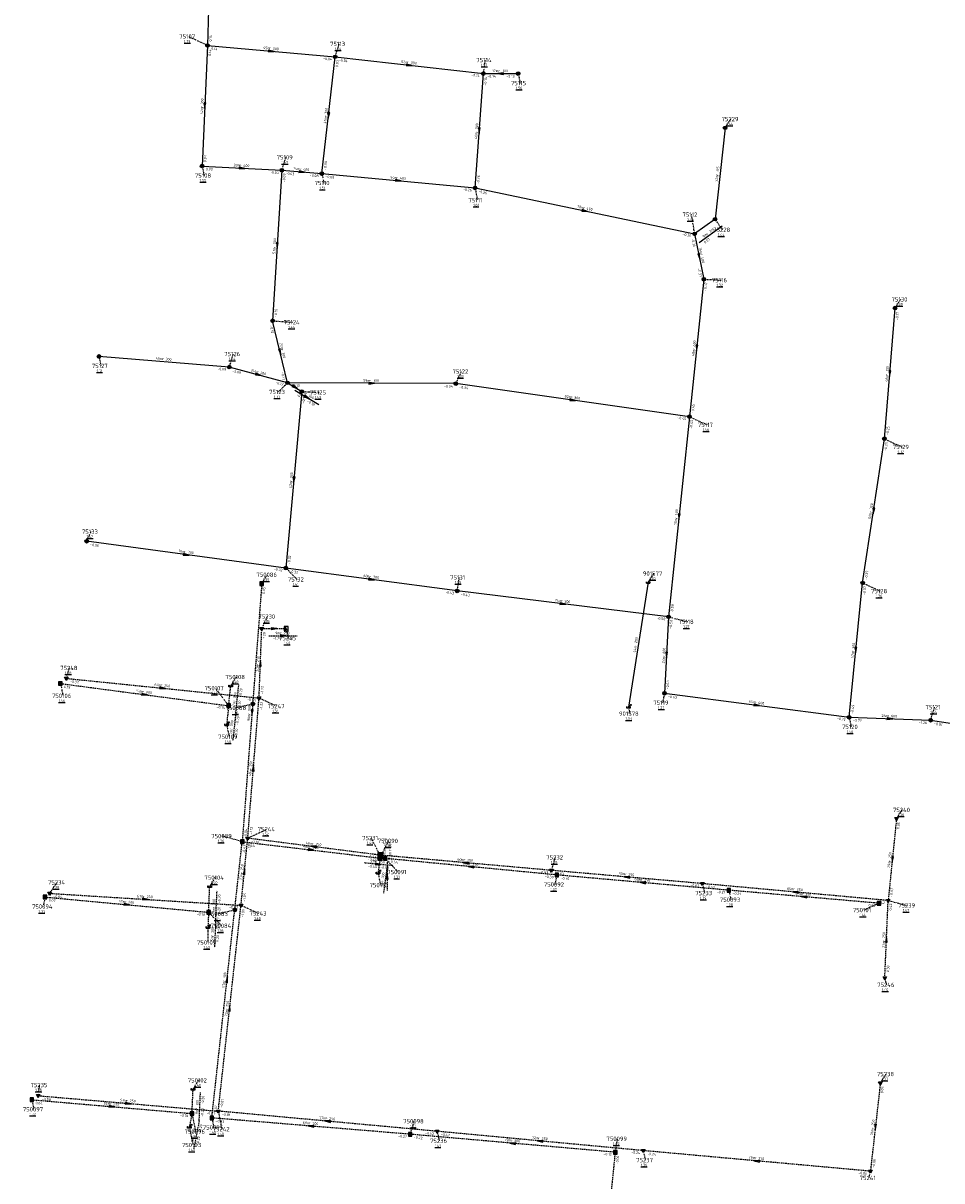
# Model space of a CAD drawing. Extents: x 188323 to 208361, y 565368 to 574910.
# Tile 229 of 256: x 199429 to 199749, y 571829 to 572232. Entities that reach past the tile are written whole.
import ezdxf

# ---------------------------------------------------------------- set-up
doc = ezdxf.new("R2010")
doc.units = 0
doc.linetypes.add('DASHDOT', pattern=[1, 0.5, -0.25, 0, -0.25])
doc.linetypes.add('DASHED', pattern=[0.75, 0.5, -0.25])
doc.layers.get('0').update_dxf_attribs({"linetype": 'CONTINUOUS'})
for name, color, linetype in [('RIO-AFM', 7, 'CONTINUOUS'), ('RIO-BOK', 7, 'CONTINUOUS'), ('RIO-DET', 7, 'CONTINUOUS'), ('RIO-KNP', 7, 'CONTINUOUS'), ('RIO-KNR', 7, 'CONTINUOUS'), ('RIO-LAG', 7, 'CONTINUOUS'), ('RIO-LAG_0B', 7, 'CONTINUOUS'), ('RIO-LAG_1B', 7, 'DASHED'), ('RIO-LAG_2B', 7, 'DASHED'), ('RIO-LEN', 7, 'CONTINUOUS'), ('RIO-MVD', 1, 'CONTINUOUS'), ('RIO-VRB', 6, 'DASHDOT'), ('RIO-VRH', 7, 'CONTINUOUS')]:
    doc.layers.add(name, color=color, linetype=linetype)
doc.styles.add('RIO-TXT', font='isocp.shx')

# ---------------------------------------------------------------- blocks, each defined once
blk = doc.blocks.new('L_VHR')
blk.add_lwpolyline([(-0.5, 0), (0.5, 0), (-0.5, 0.15), (-0.5, -0.15), (0.5, 0)])
blk = doc.blocks.new('K_IPG')
blk.add_circle((0, 0), 0.5)
for points in [[(0, 0), (-0.5, 0), (-0.433013, 0.25)], [(0, 0), (-0.433013, -0.25), (-0.5, 0)], [(0, 0), (-0.433013, 0.25), (-0.25, 0.433013)], [(0, 0), (-0.25, -0.433013), (-0.433013, -0.25)], [(0, 0), (-0.25, 0.433013), (0, 0.5)], [(0, 0), (0, -0.5), (-0.25, -0.433013)], [(0, 0), (0, 0.5), (0.25, 0.433013)], [(0, 0), (0.25, 0.433013), (0.433013, 0.25)], [(0, 0), (0.433013, 0.25), (0.5, 0)], [(0, 0), (0.5, 0), (0.433013, -0.25)], [(0, 0), (0.433013, -0.25), (0.25, -0.433013)], [(0, 0), (0.25, -0.433013), (0, -0.5)]]:
    blk.add_solid(points)
at = {"style": 'RIO-TXT', "flags": 1}
blk.add_attdef('KNOOPNAAM', (2, 2), '', height=1, dxfattribs=at)
blk = doc.blocks.new('K_IPR')
blk.add_lwpolyline([(-0.5, -0.5), (0.5, -0.5), (0.5, 0.5), (-0.5, 0.5)], close=True)
blk.add_solid([(-0.5, 0.5), (0.5, 0.5), (-0.5, -0.5), (0.5, -0.5)])
at = {"style": 'RIO-TXT', "flags": 1}
blk.add_attdef('KNOOPNAAM', (2, 2), '', height=1, dxfattribs=at)
blk = doc.blocks.new('K_OVL')
for points in [[(0.6, 0.6), (-0.6, 0.6), (-0.6, -0.6), (0.6, -0.6)], [(1, 1.25), (0.474823, 0.983111), (0.413034, 1.369554)]]:
    blk.add_lwpolyline(points, close=True)
blk.add_arc((0.81571, 0.439293), 0.83139, 77.193131, 168.854604)
blk.add_solid([(-0.6, 0.6), (0.6, 0.6), (-0.6, -0.6), (0.6, -0.6)])
at = {"style": 'RIO-TXT', "flags": 1}
blk.add_attdef('KNOOPNAAM', (2, 2), '', height=1, dxfattribs=at)
blk = doc.blocks.new('K_UTB')
blk.add_lwpolyline([(0.5, 0.15), (0.5, -0.3), (-0.5, -0.3), (-0.5, 0.15), (-0.45, 0.15), (-0.45, -0.25), (0, -0.25), (0.45, -0.25), (0.45, 0.15)], close=True)
blk.add_lwpolyline([(0.85, 0.6), (0.55, 0.65), (0.614828, 0.459583), (0.850842, 0.598937)])
blk.add_arc((0.85, -0.25), 0.85, 90, 180)
at = {"style": 'RIO-TXT', "flags": 1}
blk.add_attdef('KNOOPNAAM', (2, 2), '', height=1, dxfattribs=at)
blk = doc.blocks.new('K_IPD')
blk.add_lwpolyline([(-0.496027, 0.307994), (0.503973, 0.307994), (0.003973, -0.558031)], close=True)
blk.add_solid([(-0.496027, 0.307994), (0.503973, 0.307994), (0.003973, -0.558031)])
at = {"style": 'RIO-TXT', "flags": 1}
blk.add_attdef('KNOOPNAAM', (2, 2), '', height=1, dxfattribs=at)
blk = doc.blocks.new('K_DRL')
for p, q in [((-0.65, 0.65), (-0.65, -0.65)), ((0.65, 0.65), (-0.65, 0.65)), ((-0.65, 0.35), (0.65, 0.35)), ((0.65, -0.65), (0.65, 0.65)), ((0.65, -0.35), (-0.65, -0.35)), ((-0.65, -0.65), (0.65, -0.65))]:
    blk.add_line(p, q)
for points in [[(-0.65, 0.65), (0.65, 0.65), (-0.65, 0.35), (0.65, 0.35)], [(-0.65, -0.35), (0.65, -0.35), (-0.65, -0.65), (0.65, -0.65)]]:
    blk.add_solid(points)
at = {"style": 'RIO-TXT', "flags": 1}
blk.add_attdef('KNOOPNAAM', (2, 2), '', height=1, dxfattribs=at)
blk = doc.blocks.new('K_RGM')
blk.add_lwpolyline([(-0.6, 0.6), (-0.6, -0.6), (0.6, -0.6), (0.6, 0.6)], close=True)
blk.add_solid([(-0.6, 0.6), (0, 0.6), (-0.6, -0.6), (0, -0.6)])
at = {"style": 'RIO-TXT', "flags": 1}
blk.add_attdef('KNOOPNAAM', (2, 2), '', height=1, dxfattribs=at)
blk = doc.blocks.new('1096_06______750084____750104_')
at = {"layer": 'RIO-LAG_1B'}
blk.add_line((0, 0), (0.436, 9.811), dxfattribs=at)
at = {"layer": 'RIO-AFM', "style": 'RIO-TXT'}
blk.add_text('r 300', height=0.9, rotation=87.4436, dxfattribs=at).set_placement((-0.3293, 3.8485))
at = {"layer": 'RIO-BOK', "style": 'RIO-TXT'}
for p in [(1.6529, 5.6519), (1.4608, 1.3362)]:
    blk.add_text('-0.20', height=0.9, rotation=87.4436, dxfattribs=at).set_placement(p)
at = {"layer": 'RIO-LEN', "style": 'RIO-TXT'}
blk.add_text('9m', height=0.9, rotation=87.4436, dxfattribs=at).set_placement((-0.4013, 2.2301))
blk = doc.blocks.new('1097_06______750084____750105_')
at = {"layer": 'RIO-LAG_1B'}
blk.add_line((0, 0), (-0.453, -9.811), dxfattribs=at)
at = {"layer": 'RIO-AFM', "style": 'RIO-TXT'}
blk.add_text('r 300', height=0.9, rotation=447.3333, dxfattribs=at).set_placement((-0.7773, -5.9616))
at = {"layer": 'RIO-BOK', "style": 'RIO-TXT'}
for p in [(1.2072, -4.1602), (1.0096, -8.4767)]:
    blk.add_text('-0.20', height=0.9, rotation=447.3333, dxfattribs=at).set_placement(p)
at = {"layer": 'RIO-LEN', "style": 'RIO-TXT'}
blk.add_text('5m', height=0.9, rotation=447.3333, dxfattribs=at).set_placement((-0.8514, -7.5799))
blk = doc.blocks.new('1099_06______750090__c1750110_')
at = {"layer": 'RIO-LAG_1B'}
blk.add_line((0, 0), (-1.302, -9.735), dxfattribs=at)
at = {"layer": 'RIO-AFM', "style": 'RIO-TXT'}
blk.add_text('r 300', height=0.9, rotation=442.3606, dxfattribs=at).set_placement((-1.2913, -5.8719))
at = {"layer": 'RIO-LEN', "style": 'RIO-TXT'}
blk.add_text('5m', height=0.9, rotation=442.3606, dxfattribs=at).set_placement((-1.5055, -7.4777))
blk = doc.blocks.new('1100_06______750091____750090_')
at = {"layer": 'RIO-LAG_1B'}
blk.add_line((0, 0), (-9.778, 0.92), dxfattribs=at)
at = {"layer": 'RIO-VRH', "xscale": 2, "yscale": 2, "zscale": 2, "rotation": 354.6053}
blk.add_blockref('L_VHR', (-4.889, 0.46), dxfattribs=at)
at = {"layer": 'RIO-AFM', "style": 'RIO-TXT'}
blk.add_text('r 250', height=0.9, rotation=354.6053, dxfattribs=at).set_placement((-5.9175, 1.0601))
at = {"layer": 'RIO-BOK', "style": 'RIO-TXT'}
for s, p in [('-0.46', (-8.5151, -0.6046)), ('-0.53', (-4.213, -1.0082))]:
    blk.add_text(s, height=0.9, rotation=354.6053, dxfattribs=at).set_placement(p)
at = {"layer": 'RIO-LEN', "style": 'RIO-TXT'}
blk.add_text('2m', height=0.9, rotation=354.6053, dxfattribs=at).set_placement((-7.5304, 1.2114))
blk = doc.blocks.new('1101_06______75231___c1750090_')
at = {"layer": 'RIO-LAG_2B'}
blk.add_line((0, 0), (0.004, -9.821), dxfattribs=at)
at = {"layer": 'RIO-VRH', "xscale": 2, "yscale": 2, "zscale": 2, "rotation": 450}
blk.add_blockref('L_VHR', (0.002, -4.9105), dxfattribs=at)
at = {"layer": 'RIO-AFM', "style": 'RIO-TXT'}
blk.add_text('r 300', height=0.9, rotation=450, dxfattribs=at).set_placement((1.397, 3.8314))
at = {"layer": 'RIO-BOK', "style": 'RIO-TXT'}
for s, p in [('-1.16', (-0.5045, 5.7207)), ('-0.64', (-0.5011, 1.3997))]:
    blk.add_text(s, height=0.9, rotation=450, dxfattribs=at).set_placement(p)
at = {"layer": 'RIO-LEN', "style": 'RIO-TXT'}
blk.add_text('1m', height=0.9, rotation=450, dxfattribs=at).set_placement((1.3982, 2.2114))
blk = doc.blocks.new('1102_06______750096____750102_')
at = {"layer": 'RIO-LAG_1B'}
blk.add_line((0, 0), (0.449, 9.81), dxfattribs=at)
at = {"layer": 'RIO-AFM', "style": 'RIO-TXT'}
blk.add_text('r 300', height=0.9, rotation=87.3672, dxfattribs=at).set_placement((-0.3241, 3.849))
at = {"layer": 'RIO-BOK', "style": 'RIO-TXT'}
for p in [(1.6604, 5.6497), (1.4626, 1.3342)]:
    blk.add_text('-0.20', height=0.9, rotation=87.3672, dxfattribs=at).set_placement(p)
at = {"layer": 'RIO-LEN', "style": 'RIO-TXT'}
blk.add_text('9m', height=0.9, rotation=87.3672, dxfattribs=at).set_placement((-0.3983, 2.2307))
blk = doc.blocks.new('1103_06______750096____750103_')
at = {"layer": 'RIO-LAG_1B'}
blk.add_line((0, 0), (-1.892, -9.638), dxfattribs=at)
at = {"layer": 'RIO-AFM', "style": 'RIO-TXT'}
blk.add_text('r 300', height=0.9, rotation=438.8706, dxfattribs=at).set_placement((-1.6462, -5.7828))
at = {"layer": 'RIO-BOK', "style": 'RIO-TXT'}
for p in [(0.5818, -4.2931), (-0.249, -8.5335)]:
    blk.add_text('-0.20', height=0.9, rotation=438.8706, dxfattribs=at).set_placement(p)
at = {"layer": 'RIO-LEN', "style": 'RIO-TXT'}
blk.add_text('5m', height=0.9, rotation=438.8706, dxfattribs=at).set_placement((-1.9576, -7.3725))
blk = doc.blocks.new('1104_06______750107____750108_')
at = {"layer": 'RIO-LAG_1B'}
blk.add_line((0, 0), (1.053, 9.764), dxfattribs=at)
at = {"layer": 'RIO-AFM', "style": 'RIO-TXT'}
blk.add_text('r 300', height=0.9, rotation=83.8324, dxfattribs=at).set_placement((-0.0862, 3.8616))
at = {"layer": 'RIO-BOK', "style": 'RIO-TXT'}
for p in [(2.0056, 5.5366), (1.5421, 1.2415)]:
    blk.add_text('-0.20', height=0.9, rotation=83.8324, dxfattribs=at).set_placement(p)
at = {"layer": 'RIO-LEN', "style": 'RIO-TXT'}
blk.add_text('7m', height=0.9, rotation=83.8324, dxfattribs=at).set_placement((-0.26, 2.251))
blk = doc.blocks.new('1105_06______750107____750109_')
at = {"layer": 'RIO-LAG_1B'}
blk.add_line((0, 0), (-1.061, -9.764), dxfattribs=at)
at = {"layer": 'RIO-AFM', "style": 'RIO-TXT'}
blk.add_text('r 300', height=0.9, rotation=443.7768, dxfattribs=at).set_placement((-1.1458, -5.9019))
at = {"layer": 'RIO-BOK', "style": 'RIO-TXT'}
for p in [(0.9466, -4.2271), (0.4815, -8.523)]:
    blk.add_text('-0.20', height=0.9, rotation=443.7768, dxfattribs=at).set_placement(p)
at = {"layer": 'RIO-LEN', "style": 'RIO-TXT'}
blk.add_text('7m', height=0.9, rotation=443.7768, dxfattribs=at).set_placement((-1.3202, -7.5124))
blk = doc.blocks.new('1120_06______75228_____75112_')
at = {"layer": 'RIO-LAG_0B'}
blk.add_line((0, 0), (-7.975, -5.733), dxfattribs=at)
at = {"layer": 'RIO-AFM', "style": 'RIO-TXT'}
blk.add_text('r 315', height=0.9, rotation=395.6865, dxfattribs=at).set_placement((-5.1572, -3.0904))
at = {"layer": 'RIO-BOK', "style": 'RIO-TXT'}
blk.add_text('0.07', height=0.9, rotation=395.6865, dxfattribs=at).set_placement((-6.0212, -6.0522))
at = {"layer": 'RIO-LEN', "style": 'RIO-TXT'}
blk.add_text('9m', height=0.9, rotation=395.6865, dxfattribs=at).set_placement((-6.4724, -4.0363))
blk = doc.blocks.new('1121_06______75123_____75125_')
at = {"layer": 'RIO-LAG_0B'}
blk.add_line((0, 0), (8.424, -5.048), dxfattribs=at)
at = {"layer": 'RIO-VRH', "xscale": 2, "yscale": 2, "zscale": 2, "rotation": 329.0394}
blk.add_blockref('L_VHR', (4.212, -2.524), dxfattribs=at)
at = {"layer": 'RIO-AFM', "style": 'RIO-TXT'}
blk.add_text('r 300', height=0.9, rotation=329.0394, dxfattribs=at).set_placement((3.5425, -1.5396))
at = {"layer": 'RIO-BOK', "style": 'RIO-TXT'}
for s, p in [('-0.13', (0.4812, -1.9204)), ('-0.18', (4.187, -4.1406))]:
    blk.add_text(s, height=0.9, rotation=329.0394, dxfattribs=at).set_placement(p)
at = {"layer": 'RIO-LEN', "style": 'RIO-TXT'}
blk.add_text('6m', height=0.9, rotation=329.0394, dxfattribs=at).set_placement((2.1528, -0.707))
blk = doc.blocks.new('1130_06______75230_____75245_')
at = {"layer": 'RIO-LAG_2B'}
blk.add_line((0, 0), (9.821, 0), dxfattribs=at)
at = {"layer": 'RIO-VRH', "xscale": 2, "yscale": 2, "zscale": 2}
blk.add_blockref('L_VHR', (4.9105, 0), dxfattribs=at)
at = {"layer": 'RIO-AFM', "style": 'RIO-TXT'}
blk.add_text('r 250', height=0.9, dxfattribs=at).set_placement((3.8306, 0.5))
at = {"layer": 'RIO-BOK', "style": 'RIO-TXT'}
for s, p in [('-1.29', (1.3998, -1.4)), ('-1.31', (5.7208, -1.4))]:
    blk.add_text(s, height=0.9, dxfattribs=at).set_placement(p)
at = {"layer": 'RIO-LEN', "style": 'RIO-TXT'}
blk.add_text('9m', height=0.9, dxfattribs=at).set_placement((2.2106, 0.5))

msp = doc.modelspace()

# ---------------------------------------------------------------- linework, layer by layer
at = {"layer": 'RIO-LAG'}
msp.add_line((199646.416, 572037.44), (199639.552, 571993.984), dxfattribs=at)
at = {"layer": 'RIO-LAG_0B'}
for p, q in [((199494.496, 572277.312), (199492.896, 572224.384)), ((199492.896, 572224.384), (199491.008, 572182.4)), ((199492.896, 572224.384), (199537.408, 572220.416)), ((199532.704, 572179.776), (199537.408, 572220.416)), ((199537.408, 572220.416), (199588.992, 572214.592)), ((199586.096, 572174.784), (199588.992, 572214.592)), ((199588.992, 572214.592), (199601.104, 572214.592)), ((199673.2, 572195.712), (199669.696, 572163.904)), ((199491.008, 572182.4), (199518.8, 572180.928)), ((199518.8, 572180.928), (199515.6, 572128.512)), ((199518.8, 572180.928), (199532.704, 572179.776)), ((199532.704, 572179.776), (199586.096, 572174.784)), ((199586.096, 572174.784), (199662.592, 572158.784)), ((199669.696, 572163.904), (199662.592, 572158.784)), ((199662.592, 572158.784), (199665.792, 572142.976)), ((199665.792, 572142.976), (199660.8, 572095.104)), ((199728.704, 572087.424), (199732.4, 572132.928)), ((199520.8, 572106.88), (199515.6, 572128.512)), ((199500.496, 572112.384), (199455.104, 572116.096)), ((199520.8, 572106.88), (199500.496, 572112.384)), ((199579.392, 572106.624), (199520.8, 572106.88)), ((199520.8, 572106.88), (199525.792, 572103.872)), ((199660.8, 572095.104), (199579.392, 572106.624)), ((199525.792, 572103.872), (199520.192, 572042.368)), ((199660.8, 572095.104), (199653.504, 572025.408)), ((199721.104, 572037.184), (199728.704, 572087.424)), ((199520.192, 572042.368), (199450.8, 572051.712)), ((199579.904, 572034.432), (199520.192, 572042.368)), ((199653.504, 572025.408), (199579.904, 572034.432)), ((199716.4, 571990.4), (199721.104, 572037.184)), ((199653.504, 572025.408), (199652.096, 571998.784)), ((199652.096, 571998.784), (199716.4, 571990.4)), ((199716.4, 571990.4), (199744.8, 571989.376)), ((199744.8, 571989.376), (199784.656, 571983.296))]:
    msp.add_line(p, q, dxfattribs=at)
at = {"layer": 'RIO-LAG_1B'}
for p, q in [((199511.808, 572036.992), (199504.992, 571947.072)), ((199441.664, 572002.176), (199500.256, 571994.432)), ((199500.256, 571994.432), (199501.008, 572001.408)), ((199500.256, 571994.432), (199499.552, 571987.904)), ((199494.4, 571850.88), (199504.992, 571947.072)), ((199504.992, 571947.072), (199552.992, 571941.376)), ((199552.992, 571941.376), (199552.304, 571936.256)), ((199554.8, 571941.248), (199552.992, 571941.376)), ((199614.592, 571935.488), (199554.8, 571941.248)), ((199674.496, 571930.176), (199614.592, 571935.488)), ((199493.28, 571922.496), (199493.68, 571931.52)), ((199726.8, 571925.632), (199674.496, 571930.176)), ((199436.304, 571927.808), (199493.28, 571922.496)), ((199493.28, 571922.496), (199493.04, 571917.312)), ((199487.504, 571852.416), (199487.888, 571860.928)), ((199431.696, 571857.216), (199487.504, 571852.416)), ((199487.504, 571852.416), (199486.576, 571847.744)), ((199563.504, 571845.184), (199494.4, 571850.88)), ((199635.008, 571838.912), (199563.504, 571845.184)), ((199626.304, 571752.192), (199635.008, 571838.912))]:
    msp.add_line(p, q, dxfattribs=at)
at = {"layer": 'RIO-LAG_2B'}
for p, q in [((199510.864, 571997.12), (199511.808, 572021.312)), ((199511.808, 572021.312), (199520.304, 572021.312)), ((199443.712, 572003.968), (199510.864, 571997.12)), ((199506.912, 571948.288), (199510.864, 571997.12)), ((199732.896, 571955.072), (199730, 571926.592)), ((199504.576, 571924.928), (199506.912, 571948.288)), ((199552.992, 571942.4), (199506.912, 571948.288)), ((199552.992, 571942.4), (199552.992, 571941.376)), ((199612.704, 571937.088), (199552.992, 571942.4)), ((199665.296, 571932.48), (199612.704, 571937.088)), ((199730, 571926.592), (199665.296, 571932.48)), ((199437.904, 571929.088), (199504.576, 571924.928)), ((199728.832, 571899.584), (199730, 571926.592)), ((199496.656, 571853.248), (199504.576, 571924.928)), ((199727.296, 571863.104), (199723.808, 571832.32)), ((199433.904, 571858.624), (199496.656, 571853.248)), ((199572.896, 571846.208), (199496.656, 571853.248)), ((199644.704, 571839.488), (199572.896, 571846.208)), ((199723.808, 571832.32), (199644.704, 571839.488))]:
    msp.add_line(p, q, dxfattribs=at)
at = {"layer": 'RIO-VRB'}
for p, q in [((199492.9, 572224.4), (199486.251, 572227.5179)), ((199537.4, 572220.4), (199538.7933, 572224.9294)), ((199589, 572214.6), (199589.7071, 572219.3132)), ((199601.1, 572214.6), (199601.8071, 572211.2868)), ((199673.2, 572195.7), (199675.1764, 572198.7558)), ((199518.8, 572180.9), (199520.1933, 572185.4294)), ((199491, 572182.4), (199491.7071, 572179.0868)), ((199532.7, 572179.8), (199533.4071, 572176.4868)), ((199586.1, 572174.8), (199586.9806, 572170.502)), ((199662.6, 572158.8), (199661.544, 572165.4825)), ((199669.7, 572163.9), (199672.237, 572160.2047)), ((199665.8, 572143), (199671.7827, 572142.645)), ((199732.4, 572132.9), (199734.3764, 572135.9558)), ((199515.6, 572128.5), (199522.5675, 572127.9713)), ((199455.1, 572116.1), (199455.8071, 572112.7868)), ((199500.5, 572112.4), (199501.8933, 572116.9294)), ((199579.4, 572106.6), (199581.4371, 572110.8293)), ((199520.8, 572106.9), (199517.5394, 572103.711)), ((199525.8, 572103.9), (199531.7827, 572103.545)), ((199660.8, 572095.1), (199666.9269, 572092.2622)), ((199728.7, 572087.4), (199734.8269, 572084.5622)), ((199450.8, 572051.7), (199452.3372, 572055.0632)), ((199520.2, 572042.4), (199524.1045, 572038.4459)), ((199511.8, 572037), (199513.7764, 572040.0558)), ((199579.9, 572034.4), (199580.6071, 572039.1132)), ((199646.42, 572037.41), (199648.3964, 572040.4658)), ((199721.1, 572037.2), (199727.2269, 572034.3622)), ((199511.8, 572021.3), (199513.8371, 572025.5293)), ((199653.5, 572025.4), (199660.1482, 572023.68)), ((199520.3, 572021.3), (199521.0071, 572017.9868)), ((199443.72, 572004), (199444.7714, 572007.5897)), ((199441.67, 572002.19), (199442.5506, 571997.892)), ((199501.01, 572001.38), (199502.9864, 572004.4358)), ((199500.26, 571994.43), (199495.711, 572000.5487)), ((199652.1, 571998.8), (199651.3942, 571995.4866)), ((199508.72, 571995.06), (199503.0121, 571993.6802)), ((199510.86, 571997.13), (199516.9869, 571994.2922)), ((199639.55, 571994), (199640.0835, 571991.6716)), ((199744.8, 571989.4), (199746.1933, 571993.9294)), ((199716.4, 571990.4), (199717.1071, 571987.0868)), ((199499.55, 571987.91), (199500.4306, 571983.612)), ((199732.9, 571955.1), (199734.8764, 571958.1558)), ((199506.92, 571948.31), (199513.5682, 571951.43)), ((199505, 571947.1), (199498.0321, 571949.0265)), ((199553, 571942.4), (199549.9614, 571948.3605)), ((199553, 571941.4), (199556.0369, 571947.3614)), ((199554.8, 571941.23), (199559.3472, 571936.5098)), ((199612.7, 571937.1), (199614.0933, 571941.6294)), ((199493.68, 571931.5), (199495.6564, 571934.5558)), ((199552.31, 571936.25), (199553.1906, 571931.952)), ((199614.6, 571935.5), (199613.8942, 571932.1866)), ((199437.9, 571929.1), (199440.5191, 571932.9219)), ((199665.3, 571932.5), (199666.0071, 571929.1868)), ((199674.5, 571930.2), (199675.2071, 571926.8868)), ((199436.3, 571927.8), (199435.5942, 571924.4866)), ((199726.8, 571925.6), (199721.54, 571923.2606)), ((199730, 571926.6), (199736.6482, 571924.88)), ((199493.28, 571922.51), (199497.8272, 571917.7898)), ((199502.44, 571923.31), (199496.7321, 571921.9302)), ((199504.58, 571924.94), (199510.7069, 571922.1022)), ((199493.04, 571917.34), (199493.0429, 571911.965)), ((199728.84, 571899.56), (199729.3735, 571897.2316)), ((199727.3, 571863.1), (199729.2764, 571866.1558)), ((199433.9, 571858.6), (199434.4335, 571862.3284)), ((199487.89, 571860.91), (199489.8664, 571863.9658)), ((199431.7, 571857.2), (199432.4071, 571853.8868)), ((199496.66, 571853.25), (199497.8876, 571846.9823)), ((199487.5, 571852.4), (199488.7276, 571846.1323)), ((199494.4, 571850.9), (199495.1071, 571847.5868)), ((199563.5, 571845.2), (199564.8933, 571849.7294)), ((199486.58, 571847.72), (199487.8076, 571841.4523)), ((199572.9, 571846.2), (199573.6071, 571842.8868)), ((199635, 571838.9), (199635.7071, 571843.6132)), ((199644.7, 571839.5), (199645.4071, 571836.1868)), ((199723.8, 571832.3), (199723.2674, 571829.9715))]:
    msp.add_line(p, q, dxfattribs=at)

# ---------------------------------------------------------------- block references
at = {"layer": 'RIO-DET'}
for name, p in [('1120_06______75228_____75112_', (199672.192, 572161.408)), ('1121_06______75123_____75125_', (199523.296, 572104.384)), ('1130_06______75230_____75245_', (199514.304, 572018.816)), ('1104_06______750107____750108_', (199502.752, 571991.936)), ('1105_06______750107____750109_', (199502.752, 571991.936)), ('1101_06______75231___c1750090_', (199555.504, 571939.904)), ('1100_06______750091____750090_', (199557.296, 571938.752)), ('1099_06______750090__c1750110_', (199555.504, 571938.88)), ('1096_06______750084____750104_', (199495.776, 571920)), ('1097_06______750084____750105_', (199495.776, 571920)), ('1102_06______750096____750102_', (199490, 571849.92)), ('1103_06______750096____750103_', (199490, 571849.92))]:
    msp.add_blockref(name, p, dxfattribs=at)
at = {"layer": 'RIO-KNP', "xscale": 1.25, "yscale": 1.25, "zscale": 1.25}
for name, p in [('K_IPG', (199492.896, 572224.384)), ('K_IPG', (199537.408, 572220.416)), ('K_IPG', (199588.992, 572214.592)), ('K_IPG', (199601.104, 572214.592)), ('K_IPG', (199673.2, 572195.712)), ('K_IPG', (199491.008, 572182.4)), ('K_IPG', (199518.8, 572180.928)), ('K_IPG', (199532.704, 572179.776)), ('K_IPG', (199586.096, 572174.784)), ('K_IPG', (199669.696, 572163.904)), ('K_IPG', (199662.592, 572158.784)), ('K_IPG', (199665.792, 572142.976)), ('K_IPG', (199732.4, 572132.928)), ('K_IPG', (199515.6, 572128.512)), ('K_IPG', (199455.104, 572116.096)), ('K_IPG', (199500.496, 572112.384)), ('K_IPG', (199520.8, 572106.88)), ('K_IPG', (199579.392, 572106.624)), ('K_IPG', (199525.792, 572103.872)), ('K_IPG', (199660.8, 572095.104)), ('K_IPG', (199728.704, 572087.424)), ('K_IPG', (199450.8, 572051.712)), ('K_IPG', (199520.192, 572042.368)), ('K_UTB', (199646.416, 572037.44)), ('K_IPR', (199511.808, 572036.992)), ('K_IPG', (199579.904, 572034.432)), ('K_IPG', (199721.104, 572037.184)), ('K_IPG', (199653.504, 572025.408)), ('K_RGM', (199520.304, 572021.312)), ('K_IPD', (199511.808, 572021.312)), ('K_IPR', (199441.664, 572002.176)), ('K_IPD', (199443.712, 572003.968)), ('K_UTB', (199501.008, 572001.408)), ('K_IPG', (199652.096, 571998.784)), ('K_IPR', (199500.256, 571994.432)), ('K_IPG', (199508.72, 571995.072)), ('K_IPD', (199510.864, 571997.12)), ('K_UTB', (199639.552, 571993.984)), ('K_IPG', (199716.4, 571990.4)), ('K_IPG', (199744.8, 571989.376)), ('K_UTB', (199499.552, 571987.904)), ('K_IPD', (199732.896, 571955.072)), ('K_IPR', (199504.992, 571947.072)), ('K_IPD', (199506.912, 571948.288)), ('K_DRL', (199552.992, 571942.4)), ('K_OVL', (199552.992, 571941.376)), ('K_IPR', (199554.8, 571941.248)), ('K_IPD', (199612.704, 571937.088)), ('K_UTB', (199552.304, 571936.256)), ('K_IPR', (199614.592, 571935.488)), ('K_IPD', (199437.904, 571929.088)), ('K_UTB', (199493.68, 571931.52)), ('K_IPD', (199665.296, 571932.48)), ('K_IPR', (199674.496, 571930.176)), ('K_IPR', (199436.304, 571927.808)), ('K_IPD', (199504.576, 571924.928)), ('K_IPR', (199726.8, 571925.632)), ('K_IPD', (199730, 571926.592)), ('K_IPR', (199493.28, 571922.496)), ('K_IPG', (199502.432, 571923.328)), ('K_UTB', (199493.04, 571917.312)), ('K_IPD', (199728.832, 571899.584)), ('K_UTB', (199487.888, 571860.928)), ('K_IPD', (199727.296, 571863.104)), ('K_IPR', (199431.696, 571857.216)), ('K_IPD', (199433.904, 571858.624)), ('K_IPR', (199487.504, 571852.416)), ('K_IPD', (199496.656, 571853.248)), ('K_UTB', (199486.576, 571847.744)), ('K_IPR', (199494.4, 571850.88)), ('K_IPR', (199563.504, 571845.184)), ('K_IPD', (199572.896, 571846.208)), ('K_IPR', (199635.008, 571838.912)), ('K_IPD', (199644.704, 571839.488)), ('K_IPD', (199723.808, 571832.32))]:
    msp.add_blockref(name, p, dxfattribs=at)
at = {"layer": 'RIO-VRH'}
for p, xscale, yscale, zscale, rotation in [((199515.15, 572222.4), 2, 2, 2, 354.8641), ((199563.2, 572217.5), 2, 2, 2, 353.5873), ((199595.05, 572214.6), 2, 2, 2, 180), ((199491.95, 572203.4), 2, 2, 2, 267.401), ((199535.05, 572200.1), 2, 2, 2, 263.3882), ((199587.55, 572194.7), 2, 2, 2, 265.8239), ((199504.9, 572181.65), 2, 2, 2, 356.9118), ((199525.75, 572180.35), 2, 2, 2, 355.4757), ((199559.4, 572177.3), 2, 2, 2, 354.6514), ((199624.35, 572166.8), 2, 2, 2, 348.188), ((199517.2, 572154.7), 2, 2, 2, 266.4966), ((199664.2, 572150.9), 2, 2, 2, 281.4573), ((199518.2, 572117.7), 2, 2, 2, 283.5436), ((199663.3, 572119.05), 2, 2, 2, 264.0323), ((199730.55, 572110.15), 2, 2, 2, 265.3424), ((199510.65, 572109.65), 2, 2, 2, 344.842), ((199550.1, 572106.75), 2, 2, 2, 359.7067), ((199523.3, 572105.4), 2, 2, 2, 329.0394), ((199620.1, 572100.85), 2, 2, 2, 351.9594), ((199523, 572073.15), 2, 2, 2, 264.7886), ((199724.9, 572062.3), 2, 2, 2, 261.3829), ((199657.15, 572060.25), 2, 2, 2, 264.0125), ((199485.5, 572047.05), 2, 2, 2, 352.3683), ((199550.05, 572038.4), 2, 2, 2, 352.3684), ((199616.7, 572029.9), 2, 2, 2, 353.0291), ((199718.75, 572013.8), 2, 2, 2, 264.2567), ((199511.33, 572009.215), 2, 2, 2, 87.764), ((199652.8, 572012.1), 2, 2, 2, 266.9785), ((199470.965, 571998.31), 2, 2, 2, 352.4561), ((199477.29, 572000.565), 2, 2, 2, 354.1582), ((199684.25, 571994.6), 2, 2, 2, 352.5579), ((199508.4, 571992.05), 2, 2, 2, 265.6658), ((199730.6, 571989.9), 2, 2, 2, 357.9836), ((199508.89, 571972.72), 2, 2, 2, 85.3773), ((199529.96, 571945.355), 2, 2, 2, 172.6922), ((199529, 571944.25), 2, 2, 2, 353.2285), ((199553, 571941.9), -0.251, -0.251, -0.251, 450), ((199553.9, 571941.315), 0.557, 0.557, 0.557, 354.6053), ((199731.45, 571940.85), 2, 2, 2, 264.1814), ((199505.75, 571936.625), 2, 2, 2, 84.2736), ((199582.85, 571939.75), 2, 2, 2, 174.9272), ((199584.7, 571938.365), 2, 2, 2, 174.5272), ((199639, 571934.8), 2, 2, 2, 175.0026), ((199644.55, 571932.85), 2, 2, 2, 174.9441), ((199697.65, 571929.55), 2, 2, 2, 174.7901), ((199464.79, 571925.155), 2, 2, 2, 354.6964), ((199471.24, 571927.02), 2, 2, 2, 356.4305), ((199700.65, 571927.9), 2, 2, 2, 174.974), ((199729.42, 571913.08), 2, 2, 2, 87.5347), ((199499.7, 571899), 2, 2, 2, 83.7037), ((199500.62, 571889.095), 2, 2, 2, 83.6873), ((199459.6, 571854.8), 2, 2, 2, 355.0839), ((199465.28, 571855.925), 2, 2, 2, 355.1281), ((199534.78, 571849.725), 2, 2, 2, 174.7173), ((199725.55, 571847.7), 2, 2, 2, 263.5085), ((199528.95, 571848.05), 2, 2, 2, 175.2849), ((199599.25, 571842.05), 2, 2, 2, 174.9651), ((199608.8, 571842.85), 2, 2, 2, 174.6694), ((199684.25, 571835.9), 2, 2, 2, 174.7996)]:
    msp.add_blockref('L_VHR', p, dxfattribs=dict(at, xscale=xscale, yscale=yscale, zscale=zscale, rotation=rotation))
at = {"layer": 'RIO-VRH', "xscale": 2, "yscale": 2, "zscale": 2}
msp.add_blockref('L_VHR', (199516.05, 572021.3), dxfattribs=at)

# ---------------------------------------------------------------- texts
at = {"layer": 'RIO-AFM', "style": 'RIO-TXT'}
for s, rotation, p in [('r 300', 354.8641, (199514.3888, 572222.9841)), ('r 300', 353.5873, (199562.452, 572218.1033)), ('r 300', 447.401, (199491.4011, 572202.6133)), ('r 300', 83.3882, (199534.4602, 572199.3529)), ('r 300', 85.8239, (199586.9924, 572193.9283)), ('r 400', 356.9118, (199504.1181, 572182.2012)), ('r 400', 355.4757, (199524.9818, 572180.9163)), ('r 315', 443.7107, (199670.8548, 572179.0504)), ('r 400', 354.6514, (199558.6412, 572177.8898)), ('r 400', 348.188, (199623.6641, 572167.4791)), ('r 300', 446.4966, (199516.6354, 572153.9224)), ('r 400', 281.4573, (199664.5336, 572151.7947)), ('r 300', 283.5436, (199518.5028, 572118.6063)), ('r 600', 444.0323, (199662.7039, 572118.2975)), ('r 300', 355.3413, (199477.0339, 572114.8281)), ('r 300', 344.842, (199509.9999, 572110.3505)), ('r 300', 85.3424, (199729.986, 572109.3832)), ('r 300', 359.7067, (199549.292, 572107.2722)), ('r 300', 351.9594, (199619.3711, 572101.4837)), ('r 300', 444.7886, (199522.4096, 572072.3899)), ('r 600', 444.0125, (199656.5467, 572059.4984)), ('r 300', 81.3829, (199724.2844, 572061.574)), ('r 300', 352.3683, (199484.766, 572047.6747)), ('r 300', 352.3684, (199549.3155, 572039.0216)), ('r 300', 353.0291, (199615.9591, 572030.5175)), ('r 250', 440.9989, (199642.3512, 572014.9848)), ('r 600', 446.9785, (199652.2502, 572011.3172)), ('r 300', 84.2567, (199718.1716, 572013.0439)), ('r 250', 87.764, (199510.7989, 572008.425)), ('r 250', 354.1582, (199476.5367, 572001.1657)), ('r 200', 352.4561, (199470.2295, 571998.9302)), ('r 300', 445.6658, (199507.8123, 571991.2815)), ('r 600', 352.5579, (199683.5138, 571995.2206)), ('r 600', 357.9836, (199729.8079, 571990.4367)), ('r 250', 85.3773, (199508.3264, 571971.9526)), ('r 300', 353.2285, (199528.256, 571944.8568)), ('r 250', 352.6921, (199529.2215, 571945.9681)), ('r 250', 444.1814, (199730.862, 571940.0953)), ('r 250', 84.2736, (199505.1718, 571935.8685)), ('r 250', 354.9272, (199582.0884, 571940.3381)), ('r 250', 354.5272, (199583.9425, 571938.9585)), ('r 250', 355.0026, (199638.2374, 571935.3849)), ('r 250', 354.9441, (199643.7886, 571933.4379)), ('r 250', 354.7901, (199696.8901, 571930.1415)), ('r 250', 354.9741, (199699.8876, 571928.4852)), ('r 200', 354.6964, (199464.0311, 571925.7453)), ('r 250', 356.4305, (199470.4634, 571927.5901)), ('r 250', 87.5347, (199728.8857, 571912.2918)), ('r 300', 83.7037, (199499.1143, 571898.2496)), ('r 250', 83.6873, (199500.0341, 571888.3448)), ('r 250', 355.1281, (199464.5165, 571856.5114)), ('r 200', 355.0839, (199458.837, 571855.3848)), ('r 300', 355.2849, (199528.185, 571848.6363)), ('r 250', 354.7173, (199534.0213, 571850.3211)), ('r 250', 443.5085, (199724.9525, 571846.9523)), ('r 300', 354.9651, (199598.4887, 571842.6413)), ('r 250', 354.6694, (199608.0413, 571843.4454)), ('r 250', 354.7996, (199683.4906, 571836.4959))]:
    msp.add_text(s, height=0.9, rotation=rotation, dxfattribs=at).set_placement(p)
msp.add_text('r 300', height=0.9, dxfattribs=at).set_placement((199594.2401, 572215.1))
at = {"layer": 'RIO-BOK', "style": 'RIO-TXT'}
for s, rotation, p in [('0.14', 448.2587, (199494.3408, 572225.7577)), ('0.14', 354.8641, (199494.1698, 572222.8811)), ('0.14', 447.401, (199494.1133, 572220.7812)), ('-0.04', 354.8641, (199533.1937, 572219.3983)), ('-0.04', 353.5873, (199538.6356, 572218.8532)), ('-0.03', 83.3882, (199538.3192, 572216.1658)), ('-0.14', 353.5873, (199584.7724, 572213.6969)), ('-0.14', 85.8239, (199590.0983, 572210.4084)), ('0.03', 447.401, (199492.461, 572183.736)), ('-0.08', 83.3882, (199534.2517, 572181.0295)), ('0.03', 356.9118, (199492.3232, 572180.9275)), ('-0.03', 356.9118, (199514.6316, 572179.7379)), ('-0.03', 446.4966, (199519.9169, 572176.7242)), ('-0.03', 355.4757, (199520.0859, 572179.3947)), ('-0.08', 355.4757, (199528.503, 572178.734)), ('-0.08', 354.6514, (199533.9641, 572178.2764)), ('-0.26', 85.8239, (199587.598, 572176.0943)), ('-0.26', 354.6514, (199581.8904, 572173.8196)), ('-0.26', 348.188, (199587.1846, 572173.1438)), ('-0.36', 348.188, (199658.3102, 572158.3149)), ('-0.36', 281.4573, (199661.5068, 572157.1495)), ('-0.37', 281.4573, (199663.6214, 572146.7422)), ('-0.37', 444.0323, (199666.739, 572138.7801)), ('-0.10', 446.4966, (199517.0819, 572129.8128)), ('-0.17', 85.3424, (199733.463, 572128.6996)), ('-0.10', 283.5436, (199514.5676, 572126.8108)), ('-0.09', 355.3413, (199496.3021, 572111.3639)), ('-0.09', 344.842, (199501.486, 572110.6833)), ('-0.13', 283.5436, (199518.4906, 572110.5606)), ('-0.13', 344.842, (199516.4792, 572106.6313)), ('-0.13', 359.7067, (199522.1935, 572105.4937)), ('-0.34', 359.7067, (199575.293, 572105.2556)), ('-0.34', 351.9594, (199580.5912, 572105.0187)), ('-0.18', 444.7886, (199526.786, 572099.6935)), ('-0.45', 444.0323, (199662.337, 572096.3478)), ('-0.45', 351.9594, (199656.5517, 572094.3363)), ('-0.45', 444.0125, (199661.7237, 572090.8812)), ('-0.25', 85.3424, (199730.2088, 572088.6817)), ('-0.25', 81.3829, (199729.4705, 572083.1364)), ('-0.06', 352.3683, (199452.0024, 572050.1272)), ('-0.32', 444.7886, (199521.7204, 572043.668)), ('-0.32', 352.3683, (199515.9562, 572041.5983)), ('-0.32', 352.3684, (199521.4024, 572040.8273)), ('-0.37', 81.3829, (199722.6938, 572038.3744)), ('0.05', 445.6658, (199512.8727, 572033.3485)), ('-0.43', 352.3684, (199575.6551, 572033.5922)), ('-0.37', 84.2567, (199722.0832, 572032.98)), ('-0.43', 353.0291, (199581.1205, 572032.8412)), ('-0.58', 444.0125, (199655.0374, 572026.6473)), ('-0.58', 353.0291, (199649.2662, 572024.552)), ('-0.58', 446.9785, (199654.6683, 572021.2327)), ('-1.29', 87.764, (199513.0396, 572017.1482)), ('-0.32', 354.1582, (199444.971, 572002.4656)), ('-0.63', 446.9785, (199653.5708, 572000.1252)), ('0.18', 352.4561, (199442.8748, 572000.6191)), ('-1.22', 87.764, (199512.3133, 571998.4743)), ('-0.63', 352.5579, (199653.3076, 571997.2312)), ('-0.14', 352.4561, (199496.0163, 571993.615)), ('-0.55', 354.1582, (199506.643, 571996.1946)), ('-1.22', 85.3773, (199511.9256, 571992.9297)), ('-0.49', 84.2567, (199717.9329, 571991.6529)), ('-0.72', 352.5579, (199712.1585, 571989.581)), ('-0.72', 357.9836, (199717.7506, 571988.9525)), ('-1.26', 357.9836, (199740.6539, 571988.1605)), ('-0.81', 351.2979, (199745.9728, 571987.8051)), ('0.05', 444.1814, (199733.9167, 571951.4187)), ('-0.04', 445.6658, (199506.5008, 571948.3911)), ('-1.12', 85.3773, (199508.4281, 571949.5926)), ('-0.43', 83.7037, (199505.9425, 571942.8709)), ('-0.44', 353.2285, (199506.2259, 571945.5455)), ('-1.12', 84.2736, (199507.9044, 571944.0898)), ('-1.12', 352.6921, (199508.1313, 571946.7441)), ('-1.03', 352.6921, (199548.7588, 571941.5595)), ('-0.46', 353.2285, (199548.7672, 571940.521)), ('-1.03', 354.9272, (199554.2715, 571940.8825)), ('-0.54', 354.5272, (199556.0608, 571939.7037)), ('-0.83', 354.9272, (199608.4952, 571936.1033)), ('-0.30', 354.5272, (199610.3883, 571934.5328)), ('-0.83', 355.0026, (199613.9734, 571935.5842)), ('-0.30', 354.9441, (199615.8719, 571933.9829)), ('-0.62', 355.0026, (199661.0962, 571931.4933)), ('-0.62', 354.7901, (199666.5678, 571930.9795)), ('-0.21', 354.9441, (199670.2963, 571929.2021)), ('-0.21', 354.9741, (199675.7727, 571928.6835)), ('-0.07', 444.1814, (199731.5337, 571927.8518)), ('0.07', 354.6964, (199437.5653, 571926.2774)), ('-0.64', 356.4305, (199439.2108, 571927.6164)), ('-1.05', 84.2736, (199506.1125, 571926.1933)), ('0.00', 354.9741, (199723.1335, 571924.5482)), ('-0.42', 354.7901, (199725.7935, 571925.6165)), ('-0.42', 87.5347, (199731.2229, 571922.4427)), ('-0.18', 354.6964, (199489.0719, 571921.5285)), ('-0.87', 356.4305, (199500.4033, 571923.8377)), ('-1.05', 83.6873, (199505.5213, 571920.7107)), ('-0.30', 87.5347, (199730.2987, 571900.8985)), ('0.05', 443.5085, (199728.2719, 571859.4071)), ('0.04', 355.0839, (199432.9756, 571855.686)), ('-0.58', 355.1281, (199435.1768, 571857.087)), ('-0.81', 83.6873, (199498.2052, 571854.4876)), ('-0.81', 355.1281, (199492.4591, 571852.2405)), ('-0.32', 83.7037, (199495.9449, 571852.138)), ('-0.81', 354.7173, (199497.9259, 571851.7279)), ('-0.18', 355.0839, (199483.2985, 571851.3893)), ('-0.32', 355.2849, (199495.6809, 571849.3905)), ('-0.22', 355.2849, (199559.3021, 571844.183)), ('-0.22', 354.9651, (199564.7725, 571843.6833)), ('-0.62', 354.7173, (199568.6931, 571845.2292)), ('-0.47', 354.6694, (199574.1646, 571844.6768)), ('-0.12', 354.9651, (199630.7973, 571837.908)), ('-0.06', 84.2613, (199635.9836, 571834.6801)), ('-0.24', 354.6694, (199640.4914, 571838.5299)), ('-0.24', 354.7996, (199645.9681, 571837.9797)), ('-0.06', 443.5085, (199725.3483, 571833.5337)), ('-0.06', 354.7996, (199719.5949, 571831.3249))]:
    msp.add_text(s, height=0.9, rotation=rotation, dxfattribs=at).set_placement(p)
for s, p in [('-0.14', (199590.3998, 572213.2)), ('-0.13', (199596.9998, 572213.2))]:
    msp.add_text(s, height=0.9, dxfattribs=at).set_placement(p)
at = {"layer": 'RIO-KNR', "style": 'RIO-TXT'}
for s, p in [('75107', (199483.0635, 572226.7679)), ('75113', (199535.6058, 572224.1794)), ('75114', (199586.5196, 572218.5632)), ('75115', (199598.6196, 572210.5368)), ('75229', (199671.9889, 572198.0058)), ('75109', (199517.0058, 572184.6794)), ('75108', (199488.5196, 572178.3368)), ('75110', (199530.2196, 572175.7368)), ('75111', (199583.7931, 572169.752)), ('75112', (199658.3565, 572164.7325)), ('75228', (199669.0495, 572159.4547)), ('75116', (199668.5952, 572141.895)), ('75130', (199731.1889, 572135.2058)), ('75124', (199519.38, 572127.2213)), ('75126', (199498.7058, 572116.1794)), ('75127', (199452.6196, 572112.0368)), ('75122', (199578.2496, 572110.0793)), ('75123', (199514.3519, 572102.961)), ('75125', (199528.5952, 572102.795)), ('75117', (199663.7394, 572091.5122)), ('75129', (199731.6394, 572083.8122)), ('75133', (199449.1497, 572054.3132)), ('750086', (199509.9514, 572039.3058)), ('75132', (199520.917, 572037.6959)), ('75131', (199577.4196, 572038.3632)), ('901577', (199644.5714, 572039.7158)), ('75128', (199724.0394, 572033.6122)), ('75230', (199510.6496, 572024.7793)), ('75118', (199656.9607, 572022.93)), ('75245', (199517.8196, 572017.2368)), ('75248', (199441.5839, 572006.8397)), ('750108', (199499.1614, 572003.6858)), ('750106', (199438.7256, 571997.142)), ('750107', (199491.886, 571999.7987)), ('750088', (199499.1871, 571992.9302)), ('75247', (199513.7994, 571993.5422)), ('75119', (199648.2067, 571994.7366)), ('75121', (199743.0058, 571993.1794)), ('901578', (199636.2585, 571990.9216)), ('75120', (199713.9196, 571986.3368)), ('750109', (199496.6056, 571982.862)), ('75240', (199731.6889, 571957.4058)), ('750089', (199494.2071, 571948.2765)), ('75244', (199510.3807, 571950.68)), ('75231', (199546.7739, 571947.6105)), ('750090', (199552.2119, 571946.6114)), ('75232', (199610.9058, 571940.8794)), ('750091', (199555.5222, 571935.7598)), ('75234', (199437.3316, 571932.1719)), ('750104', (199491.8314, 571933.8058)), ('750110', (199549.3656, 571931.202)), ('750092', (199610.0692, 571931.4366)), ('75233', (199662.8196, 571928.4368)), ('750094', (199431.7692, 571923.7366)), ('750093', (199671.3821, 571926.1368)), ('75239', (199733.4607, 571924.13)), ('750083', (199492.9071, 571921.1802)), ('75243', (199507.5194, 571921.3522)), ('750101', (199717.715, 571922.5106)), ('750084', (199494.0022, 571917.0398)), ('750105', (199489.2179, 571911.215)), ('75246', (199726.186, 571896.4816)), ('750102', (199486.0414, 571863.2158)), ('75238', (199726.0889, 571865.4058)), ('75235', (199431.246, 571861.5784)), ('750097', (199428.5821, 571853.1368)), ('750098', (199561.0683, 571848.9794)), ('750096', (199484.9026, 571845.3823)), ('750095', (199491.2821, 571846.8368)), ('75242', (199494.7001, 571846.2323)), ('750103', (199483.9826, 571840.7023)), ('75236', (199570.4196, 571842.1368)), ('750099', (199631.8821, 571842.8632)), ('75237', (199642.2196, 571835.4368)), ('75241', (199720.0799, 571829.2215))]:
    msp.add_text(s, height=1.5, dxfattribs=at).set_placement(p)
at = {"layer": 'RIO-LEN', "style": 'RIO-TXT'}
for s, rotation, p in [('45m', 354.8641, (199512.2373, 572223.1762)), ('52m', 353.5873, (199560.3054, 572218.3432)), ('42m', 447.401, (199491.3048, 572200.4554)), ('41m', 83.3882, (199534.2118, 572197.2072)), ('40m', 85.8239, (199586.8355, 572191.774)), ('28m', 356.9118, (199501.9612, 572182.3162)), ('14m', 355.4757, (199522.8284, 572181.0853)), ('32m', 443.7107, (199670.6198, 572176.9032)), ('54m', 354.6514, (199556.4904, 572178.0898)), ('78m', 348.188, (199621.5496, 572167.9199)), ('53m', 446.4966, (199516.5051, 572151.7663)), ('16m', 281.4573, (199664.1035, 572153.9114)), ('22m', 283.5436, (199517.9959, 572120.706)), ('46m', 355.3413, (199474.8809, 572115.0022)), ('48m', 444.0323, (199662.481, 572116.149)), ('21m', 344.842, (199507.9147, 572110.9141)), ('59m', 359.7067, (199547.1321, 572107.2819)), ('46m', 85.3424, (199729.8109, 572107.2303)), ('82m', 351.9594, (199617.2321, 572101.7845)), ('62m', 444.7886, (199522.2151, 572070.2387)), ('70m', 444.0125, (199656.3231, 572057.35)), ('51m', 81.3829, (199723.9611, 572059.4384)), ('70m', 352.3683, (199482.625, 572047.9602)), ('60m', 352.3684, (199547.1745, 572039.3072)), ('74m', 353.0291, (199613.8149, 572030.7783)), ('44m', 440.9989, (199642.0149, 572012.8512)), ('27m', 446.9785, (199652.138, 572009.1601)), ('47m', 84.2567, (199717.9557, 572010.8947)), ('24m', 87.764, (199510.715, 572006.2666)), ('67m', 354.1582, (199474.3878, 572001.3842)), ('59m', 352.4561, (199468.088, 571999.2124)), ('65m', 352.5579, (199681.3718, 571995.4991)), ('90m', 445.6658, (199507.6507, 571989.1275)), ('28m', 357.9836, (199727.6491, 571990.5113)), ('49m', 85.3773, (199508.1527, 571969.7996)), ('48m', 353.2285, (199526.1109, 571945.1101)), ('46m', 352.6921, (199527.0789, 571946.2416)), ('60m', 354.9272, (199579.9367, 571940.5278)), ('60m', 354.5272, (199581.7922, 571939.1632)), ('29m', 444.1814, (199730.6447, 571937.9463)), ('23m', 84.2736, (199504.9566, 571933.7192)), ('53m', 355.0026, (199636.0855, 571935.5717)), ('60m', 354.9441, (199641.6369, 571933.6269)), ('65m', 354.7901, (199694.7389, 571930.3363)), ('53m', 354.9741, (199697.7358, 571928.6731)), ('57m', 354.6964, (199461.8802, 571925.9436)), ('67m', 356.4305, (199468.3075, 571927.7233)), ('27m', 87.5347, (199728.7931, 571910.1338)), ('97m', 83.7037, (199498.8777, 571896.1026)), ('72m', 83.6873, (199499.7969, 571886.1979)), ('63m', 355.1281, (199462.3642, 571856.6935)), ('56m', 355.0839, (199456.6849, 571855.5685)), ('69m', 355.2849, (199526.0322, 571848.8125)), ('77m', 354.7173, (199531.8703, 571850.5187)), ('72m', 354.6694, (199605.8905, 571843.6447)), ('31m', 443.5085, (199724.7099, 571844.806)), ('72m', 354.9651, (199596.3369, 571842.8296)), ('79m', 354.7996, (199681.3394, 571836.6904))]:
    msp.add_text(s, height=0.9, rotation=rotation, dxfattribs=at).set_placement(p)
msp.add_text('12m', height=0.9, dxfattribs=at).set_placement((199592.0801, 572215.1))
at = {"layer": 'RIO-MVD', "style": 'RIO-TXT'}
for s, p in [('%%U1.79', (199484.721, 572225.3679)), ('%%U1.56', (199537.2633, 572222.7794)), ('%%U1.57', (199588.1771, 572217.1632)), ('%%U1.56', (199600.2771, 572209.1368)), ('%%U1.44', (199673.6464, 572196.6058)), ('%%U1.49', (199518.6633, 572183.2794)), ('%%U1.55', (199490.1771, 572176.9368)), ('%%U1.51', (199531.8771, 572174.3368)), ('%%U1.61', (199585.4506, 572168.352)), ('%%U1.35', (199660.014, 572163.3325)), ('%%U1.44', (199670.707, 572158.0547)), ('%%U1.32', (199670.2527, 572140.495)), ('%%U1.39', (199732.8464, 572133.8058)), ('%%U1.45', (199521.0375, 572125.8213)), ('%%U1.44', (199500.3633, 572114.7794)), ('%%U1.51', (199454.2771, 572110.6368)), ('%%U1.33', (199579.9071, 572108.6793)), ('%%U1.37', (199516.0094, 572101.561)), ('%%U1.43', (199530.2527, 572101.395)), ('%%U1.46', (199665.3969, 572090.1122)), ('%%U1.32', (199733.2969, 572082.4122)), ('%%U1.42', (199450.8072, 572052.9132)), ('%%U1.35', (199512.2464, 572037.9058)), ('%%U1.03', (199646.8664, 572038.3158)), ('%%U1.41', (199522.5745, 572036.2959)), ('%%U1.25', (199579.0771, 572036.9632)), ('%%U1.36', (199725.6969, 572032.2122)), ('%%U1.35', (199512.3071, 572023.3793)), ('%%U1.27', (199658.6182, 572021.53)), ('%%U1.40', (199519.4771, 572015.8368)), ('%%U1.58', (199443.2414, 572005.4397)), ('%%U1.40', (199501.4564, 572002.2858)), ('%%U1.40', (199494.181, 571998.3987)), ('%%U1.46', (199441.0206, 571995.742)), ('%%U1.27', (199649.8642, 571993.3366)), ('%%U1.36', (199501.4821, 571991.5302)), ('%%U1.34', (199515.4569, 571992.1422)), ('%%U1.03', (199638.5535, 571989.5216)), ('%%U1.54', (199744.6633, 571991.7794)), ('%%U1.40', (199715.5771, 571984.9368)), ('%%U1.40', (199498.9006, 571981.462)), ('%%U1.38', (199733.3464, 571956.0058)), ('%%U1.52', (199512.0382, 571949.28)), ('%%U1.36', (199496.5021, 571946.8765)), ('%%U1.41', (199548.4314, 571946.2105)), ('%%U1.39', (199554.5069, 571945.2114)), ('%%U1.38', (199612.5633, 571939.4794)), ('%%U1.40', (199494.1264, 571932.4058)), ('%%U1.31', (199557.8172, 571934.3598)), ('%%U1.38', (199438.9891, 571930.7719)), ('%%U1.37', (199612.3642, 571930.0366)), ('%%U1.39', (199664.4771, 571927.0368)), ('%%U1.38', (199673.6771, 571924.7368)), ('%%U1.35', (199434.0642, 571922.3366)), ('%%U1.44', (199720.01, 571921.1106)), ('%%U1.47', (199735.1182, 571922.73)), ('%%U1.35', (199495.2021, 571919.7802)), ('%%U1.40', (199509.1769, 571919.9522)), ('%%U1.36', (199496.2972, 571915.6398)), ('%%U1.40', (199491.5129, 571909.815)), ('%%U1.40', (199727.8435, 571895.0816)), ('%%U1.37', (199727.7464, 571864.0058)), ('%%U1.38', (199432.9035, 571860.1784)), ('%%U1.40', (199488.3364, 571861.8158)), ('%%U1.37', (199430.8771, 571851.7368)), ('%%U1.33', (199563.3633, 571847.5794)), ('%%U1.36', (199487.1976, 571843.9823)), ('%%U1.40', (199493.5771, 571845.4368)), ('%%U1.40', (199496.3576, 571844.8323)), ('%%U1.41', (199572.0771, 571840.7368)), ('%%U1.42', (199634.1771, 571841.4632)), ('%%U1.40', (199486.2776, 571839.3023)), ('%%U1.36', (199643.8771, 571834.0368))]:
    msp.add_text(s, height=0.9, dxfattribs=at).set_placement(p)

doc.saveas('drawing.dxf')
